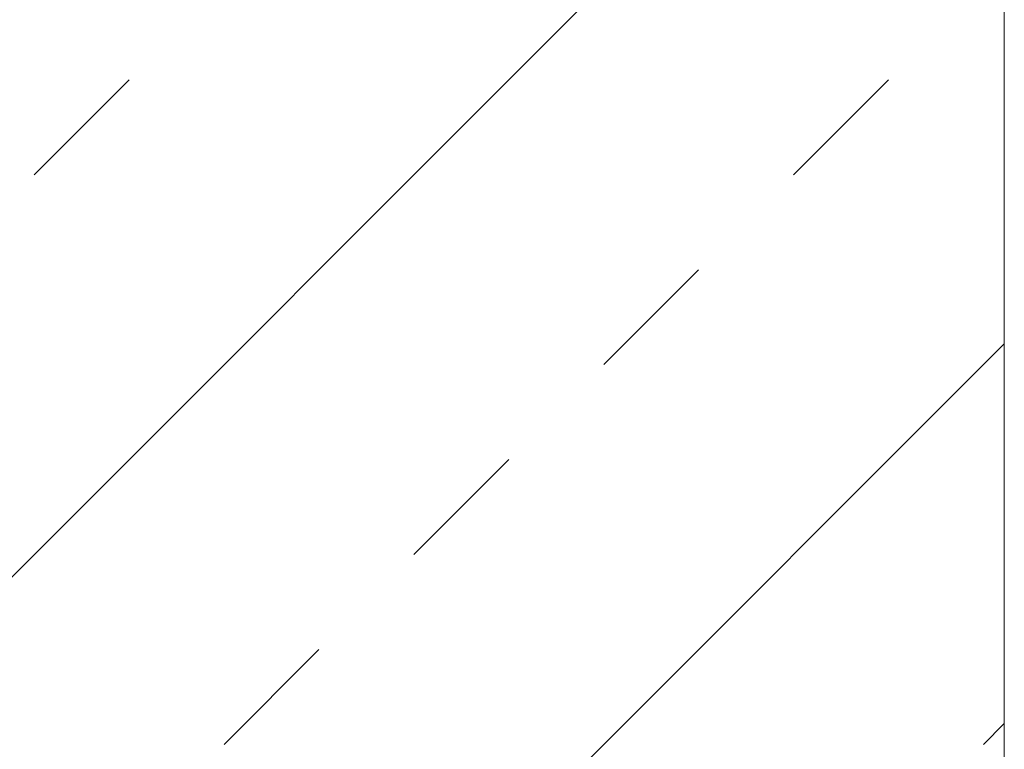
# Model space of a CAD drawing. Header units: metres. Extents: x 69 to 122.5, y -21.4 to -4.6.
# Tile 139 of 250: x 77.425 to 77.645, y -12.135 to -11.972. Entities that reach past the tile are written whole.
import ezdxf

# ---------------------------------------------------------------- set-up
doc = ezdxf.new("R2010")
doc.units = ezdxf.units.M
doc.header["$LTSCALE"] = 0.02
doc.layers.add('013_Beton und Stahlbetonarbeiten-allg.', color=7, linetype='Continuous', lineweight=13)

msp = doc.modelspace()

# ---------------------------------------------------------------- linework, layer by layer
at = {"layer": '013_Beton und Stahlbetonarbeiten-allg.', "color": 251, "linetype": 'Continuous', "lineweight": 5, "true_color": 0x555555}
for p, q in [((77.5588, -11.96092), (77.395, -12.12472)), ((77.645, -12.04442), (77.47851, -12.21092))]:
    msp.add_line(p, q, dxfattribs=at)
at = {"layer": '013_Beton und Stahlbetonarbeiten-allg.', "color": 251, "linetype": 'Continuous', "lineweight": 9, "true_color": 0x555555}
for p, q in [((77.42819, -12.00667), (77.44941, -11.98546)), ((77.5979, -12.00667), (77.61911, -11.98546)), ((77.55547, -12.0491), (77.57668, -12.02789)), ((77.51305, -12.09153), (77.53426, -12.07031)), ((77.47062, -12.13395), (77.49183, -12.11274)), ((77.64032, -12.13395), (77.645, -12.12928))]:
    msp.add_line(p, q, dxfattribs=at)
at = {"layer": '013_Beton und Stahlbetonarbeiten-allg.', "color": 7, "linetype": 'Continuous', "lineweight": 18}
msp.add_lwpolyline([(77.645, -11.96092), (77.645, -12.21092), (77.395, -12.21092), (77.395, -11.96092)], close=True, dxfattribs=at)

doc.saveas('drawing.dxf')
